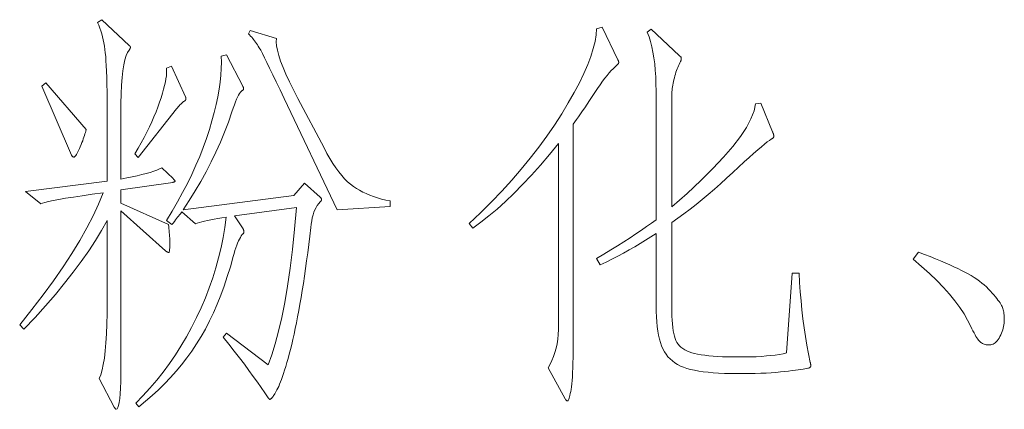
# Model space of a CAD drawing. Extents: x 0 to 1189, y 0 to 841.
# Tile 57 of 129: x 167.96 to 180.49, y 57.26 to 62.22. Entities that reach past the tile are written whole.
import ezdxf

# ---------------------------------------------------------------- set-up
doc = ezdxf.new("R2010")
doc.units = 0

msp = doc.modelspace()

# ---------------------------------------------------------------- linework, layer by layer
at = {"color": 7, "lineweight": 13}
for points in [[(169.91, 60.198), (169.915, 60.192), (169.92, 60.188), (169.924, 60.183), (169.927, 60.179), (169.93, 60.176), (169.932, 60.173), (169.934, 60.17), (169.936, 60.167), (169.936, 60.165), (169.937, 60.163), (169.936, 60.162), (169.935, 60.16), (169.934, 60.159), (169.932, 60.157), (169.929, 60.156), (169.925, 60.155), (169.921, 60.153), (169.916, 60.152), (169.911, 60.151), (169.905, 60.15), (169.245, 60.055), (169.245, 59.886), (169.852, 59.612), (169.855, 59.586), (169.858, 59.561), (169.86, 59.537), (169.862, 59.512), (169.864, 59.488), (169.865, 59.464), (169.867, 59.441), (169.867, 59.417), (169.868, 59.394), (169.868, 59.371), (169.868, 59.35), (169.868, 59.331), (169.867, 59.314), (169.866, 59.299), (169.865, 59.286), (169.863, 59.276), (169.862, 59.268), (169.86, 59.262), (169.857, 59.259), (169.855, 59.258), (169.852, 59.258), (169.849, 59.259), (169.846, 59.26), (169.842, 59.261), (169.838, 59.263), (169.834, 59.266), (169.83, 59.268), (169.825, 59.271), (169.82, 59.275), (169.815, 59.279), (169.245, 59.786), (169.245, 57.811), (169.245, 57.707), (169.243, 57.614), (169.24, 57.531), (169.236, 57.46), (169.231, 57.4), (169.224, 57.35), (169.217, 57.312), (169.208, 57.284), (169.198, 57.268), (169.187, 57.262), (169.185, 57.263), (169.183, 57.264), (169.18, 57.265), (169.178, 57.267), (169.175, 57.269), (169.172, 57.272), (169.17, 57.275), (169.167, 57.279), (169.164, 57.284), (169.161, 57.289), (168.971, 57.653), (168.99, 57.703), (169.007, 57.763), (169.022, 57.834), (169.035, 57.915), (169.046, 58.007), (169.055, 58.109), (169.062, 58.222), (169.067, 58.346), (169.07, 58.48), (169.071, 58.624), (169.071, 59.664), (169, 59.538), (168.922, 59.41), (168.836, 59.278), (168.741, 59.144), (168.639, 59.007), (168.529, 58.867), (168.411, 58.725), (168.285, 58.58), (168.152, 58.432), (168.01, 58.281), (167.957, 58.339), (168.111, 58.531), (168.255, 58.717), (168.387, 58.898), (168.509, 59.074), (168.621, 59.245), (168.722, 59.41), (168.812, 59.57), (168.891, 59.725), (168.96, 59.874), (169.018, 60.018), (168.879, 59.999), (168.753, 59.98), (168.641, 59.963), (168.542, 59.947), (168.456, 59.932), (168.383, 59.919), (168.324, 59.906), (168.278, 59.895), (168.246, 59.885), (168.226, 59.876), (168.031, 60.034), (169.071, 60.166), (169.071, 60.963), (169.071, 61.084), (169.07, 61.196), (169.069, 61.3), (169.067, 61.396), (169.065, 61.484), (169.062, 61.563), (169.059, 61.635), (169.056, 61.698), (169.052, 61.753), (169.047, 61.8), (169.042, 61.842), (169.036, 61.884), (169.028, 61.924), (169.02, 61.964), (169.011, 62.002), (169.001, 62.04), (168.989, 62.077), (168.977, 62.113), (168.964, 62.148), (168.949, 62.183), (169.002, 62.219), (169.351, 61.892), (169.354, 61.89), (169.356, 61.888), (169.359, 61.886), (169.361, 61.883), (169.363, 61.881), (169.364, 61.879), (169.365, 61.876), (169.366, 61.874), (169.366, 61.871), (169.367, 61.868), (169.366, 61.866), (169.366, 61.863), (169.365, 61.86), (169.364, 61.857), (169.363, 61.853), (169.361, 61.85), (169.359, 61.846), (169.356, 61.842), (169.354, 61.838), (169.351, 61.834), (169.331, 61.804), (169.313, 61.763), (169.297, 61.71), (169.283, 61.646), (169.271, 61.57), (169.262, 61.483), (169.255, 61.385), (169.249, 61.275), (169.246, 61.154), (169.245, 61.021), (169.245, 60.192), (169.32, 60.206), (169.389, 60.22), (169.454, 60.234), (169.514, 60.248), (169.568, 60.262), (169.618, 60.277), (169.663, 60.291), (169.703, 60.305), (169.738, 60.32), (169.768, 60.335)], [(172.676, 59.844), (172.001, 59.802), (171.325, 61.216), (171.272, 61.328), (171.224, 61.429), (171.18, 61.52), (171.14, 61.602), (171.105, 61.674), (171.074, 61.736), (171.048, 61.788), (171.026, 61.83), (171.008, 61.862), (170.995, 61.884), (170.984, 61.901), (170.972, 61.918), (170.961, 61.935), (170.949, 61.951), (170.936, 61.967), (170.924, 61.982), (170.911, 61.997), (170.898, 62.012), (170.885, 62.026), (170.871, 62.04), (170.892, 62.082), (171.225, 61.982), (171.223, 61.939), (171.227, 61.889), (171.238, 61.831), (171.256, 61.766), (171.28, 61.693), (171.311, 61.613), (171.348, 61.525), (171.392, 61.43), (171.442, 61.327), (171.499, 61.216), (171.832, 60.588), (171.87, 60.518), (171.908, 60.452), (171.945, 60.391), (171.983, 60.335), (172.021, 60.283), (172.058, 60.237), (172.095, 60.195), (172.133, 60.157), (172.17, 60.125), (172.207, 60.097), (172.245, 60.073), (172.285, 60.049), (172.327, 60.027), (172.37, 60.007), (172.416, 59.988), (172.464, 59.97), (172.514, 59.954), (172.566, 59.938), (172.62, 59.925), (172.676, 59.913)], [(175.575, 61.707), (175.577, 61.704), (175.578, 61.701), (175.58, 61.698), (175.581, 61.695), (175.583, 61.692), (175.584, 61.688), (175.584, 61.685), (175.585, 61.682), (175.585, 61.679), (175.585, 61.676), (175.585, 61.672), (175.584, 61.669), (175.582, 61.665), (175.58, 61.661), (175.577, 61.657), (175.574, 61.653), (175.57, 61.648), (175.565, 61.644), (175.56, 61.639), (175.554, 61.633), (175.534, 61.617), (175.512, 61.596), (175.489, 61.572), (175.464, 61.544), (175.438, 61.511), (175.41, 61.475), (175.38, 61.436), (175.349, 61.392), (175.316, 61.344), (175.282, 61.293), (175.247, 61.241), (175.214, 61.192), (175.182, 61.145), (175.152, 61.1), (175.124, 61.059), (175.097, 61.02), (175.072, 60.983), (175.048, 60.949), (175.025, 60.918), (175.005, 60.889), (175.005, 58.075), (175.004, 57.996), (175.003, 57.921), (175.002, 57.852), (175, 57.788), (174.998, 57.73), (174.995, 57.676), (174.992, 57.628), (174.988, 57.586), (174.983, 57.548), (174.978, 57.516), (174.973, 57.488), (174.968, 57.463), (174.963, 57.44), (174.958, 57.421), (174.953, 57.405), (174.948, 57.392), (174.944, 57.381), (174.939, 57.374), (174.935, 57.37), (174.931, 57.368), (174.928, 57.368), (174.926, 57.369), (174.924, 57.37), (174.921, 57.372), (174.919, 57.375), (174.916, 57.378), (174.913, 57.381), (174.91, 57.385), (174.907, 57.389), (174.904, 57.394), (174.688, 57.79), (174.713, 57.837), (174.735, 57.885), (174.755, 57.935), (174.772, 57.987), (174.787, 58.041), (174.799, 58.097), (174.808, 58.155), (174.814, 58.214), (174.818, 58.276), (174.82, 58.339), (174.82, 60.646), (174.702, 60.503), (174.587, 60.368), (174.473, 60.241), (174.361, 60.122), (174.251, 60.01), (174.143, 59.906), (174.036, 59.81), (173.931, 59.722), (173.828, 59.642), (173.727, 59.569), (173.679, 59.627), (173.824, 59.764), (173.963, 59.901), (174.096, 60.039), (174.223, 60.177), (174.344, 60.316), (174.459, 60.456), (174.568, 60.596), (174.671, 60.737), (174.768, 60.879), (174.859, 61.021), (174.943, 61.16), (175.018, 61.292), (175.084, 61.418), (175.141, 61.536), (175.19, 61.648), (175.23, 61.753), (175.26, 61.851), (175.283, 61.942), (175.296, 62.026), (175.3, 62.103), (175.374, 62.124)], [(177.882, 58.994), (177.888, 58.875), (177.896, 58.758), (177.906, 58.641), (177.917, 58.526), (177.93, 58.412), (177.946, 58.299), (177.963, 58.187), (177.981, 58.077), (178.002, 57.967), (178.024, 57.859), (178.025, 57.855), (178.026, 57.851), (178.027, 57.846), (178.028, 57.842), (178.028, 57.838), (178.029, 57.834), (178.029, 57.829), (178.029, 57.825), (178.029, 57.821), (178.029, 57.817), (178.029, 57.813), (178.029, 57.809), (178.028, 57.805), (178.026, 57.802), (178.024, 57.799), (178.022, 57.796), (178.019, 57.794), (178.016, 57.791), (178.012, 57.789), (178.008, 57.788), (178.002, 57.786), (177.991, 57.784), (177.976, 57.781), (177.956, 57.778), (177.932, 57.774), (177.904, 57.77), (177.871, 57.765), (177.834, 57.76), (177.793, 57.754), (177.747, 57.748), (177.697, 57.742), (177.644, 57.737), (177.587, 57.732), (177.527, 57.728), (177.463, 57.724), (177.395, 57.722), (177.324, 57.719), (177.249, 57.718), (177.171, 57.717), (177.09, 57.716), (177.008, 57.717), (176.931, 57.719), (176.857, 57.722), (176.788, 57.727), (176.722, 57.733), (176.661, 57.74), (176.603, 57.749), (176.549, 57.759), (176.499, 57.77), (176.454, 57.782), (176.411, 57.797), (176.371, 57.813), (176.334, 57.832), (176.299, 57.854), (176.268, 57.877), (176.238, 57.903), (176.212, 57.932), (176.188, 57.962), (176.166, 57.995), (176.147, 58.031), (176.131, 58.069), (176.116, 58.111), (176.103, 58.156), (176.092, 58.205), (176.082, 58.258), (176.074, 58.315), (176.068, 58.375), (176.064, 58.439), (176.061, 58.506), (176.06, 58.577), (176.06, 59.501), (175.994, 59.457), (175.927, 59.414), (175.859, 59.372), (175.789, 59.33), (175.719, 59.29), (175.647, 59.25), (175.574, 59.211), (175.499, 59.173), (175.424, 59.136), (175.348, 59.1), (175.3, 59.179), (175.394, 59.235), (175.484, 59.29), (175.57, 59.343), (175.652, 59.395), (175.73, 59.445), (175.804, 59.494), (175.874, 59.542), (175.94, 59.588), (176.002, 59.632), (176.06, 59.675), (176.06, 61.311), (176.059, 61.404), (176.056, 61.492), (176.05, 61.576), (176.043, 61.657), (176.033, 61.734), (176.02, 61.807), (176.006, 61.876), (175.989, 61.942), (175.971, 62.003), (175.949, 62.061), (175.997, 62.098), (176.356, 61.765), (176.361, 61.761), (176.365, 61.757), (176.369, 61.753), (176.373, 61.749), (176.376, 61.745), (176.378, 61.741), (176.38, 61.737), (176.381, 61.733), (176.382, 61.73), (176.382, 61.726), (176.382, 61.722), (176.382, 61.718), (176.381, 61.715), (176.381, 61.711), (176.38, 61.707), (176.379, 61.703), (176.377, 61.699), (176.376, 61.695), (176.374, 61.69), (176.372, 61.686), (176.362, 61.669), (176.353, 61.651), (176.345, 61.632), (176.336, 61.613), (176.328, 61.593), (176.32, 61.572), (176.313, 61.55), (176.306, 61.527), (176.299, 61.504), (176.293, 61.48), (176.287, 61.456), (176.281, 61.433), (176.276, 61.41), (176.272, 61.387), (176.269, 61.366), (176.266, 61.344), (176.264, 61.323), (176.262, 61.303), (176.261, 61.283), (176.261, 61.264), (176.261, 59.839), (176.455, 60.01), (176.63, 60.173), (176.785, 60.327), (176.921, 60.471), (177.037, 60.607), (177.134, 60.733), (177.211, 60.85), (177.269, 60.959), (177.308, 61.058), (177.327, 61.148), (177.396, 61.158), (177.544, 60.794), (177.547, 60.787), (177.549, 60.78), (177.552, 60.773), (177.554, 60.767), (177.556, 60.761), (177.557, 60.755), (177.558, 60.75), (177.559, 60.745), (177.559, 60.74), (177.56, 60.736), (177.559, 60.732), (177.558, 60.728), (177.557, 60.724), (177.555, 60.72), (177.552, 60.716), (177.548, 60.713), (177.544, 60.709), (177.539, 60.706), (177.534, 60.702), (177.528, 60.699), (177.505, 60.684), (177.476, 60.664), (177.442, 60.636), (177.401, 60.603), (177.355, 60.564), (177.303, 60.518), (177.245, 60.466), (177.182, 60.409), (177.112, 60.344), (177.037, 60.274), (176.959, 60.202), (176.881, 60.131), (176.803, 60.063), (176.725, 59.996), (176.648, 59.932), (176.57, 59.869), (176.493, 59.808), (176.415, 59.75), (176.338, 59.693), (176.261, 59.638), (176.261, 58.566), (176.261, 58.506), (176.263, 58.449), (176.266, 58.397), (176.269, 58.348), (176.274, 58.303), (176.28, 58.262), (176.287, 58.225), (176.295, 58.191), (176.304, 58.162), (176.314, 58.136), (176.326, 58.113), (176.34, 58.092), (176.357, 58.072), (176.377, 58.053), (176.4, 58.036), (176.425, 58.02), (176.452, 58.006), (176.483, 57.993), (176.516, 57.982), (176.551, 57.972), (176.59, 57.964), (176.633, 57.956), (176.68, 57.95), (176.731, 57.944), (176.786, 57.939), (176.845, 57.935), (176.908, 57.932), (176.975, 57.929), (177.046, 57.928), (177.121, 57.928), (177.197, 57.928), (177.269, 57.93), (177.337, 57.932), (177.403, 57.936), (177.465, 57.941), (177.523, 57.947), (177.578, 57.953), (177.63, 57.961), (177.678, 57.97), (177.723, 57.98), (177.792, 58.994)], [(171.584, 60.14), (171.784, 59.96), (171.787, 59.957), (171.79, 59.954), (171.792, 59.951), (171.794, 59.948), (171.796, 59.945), (171.798, 59.942), (171.799, 59.939), (171.8, 59.936), (171.8, 59.934), (171.8, 59.931), (171.8, 59.928), (171.8, 59.926), (171.799, 59.923), (171.798, 59.92), (171.796, 59.917), (171.794, 59.914), (171.792, 59.911), (171.79, 59.908), (171.787, 59.905), (171.784, 59.902), (171.765, 59.881), (171.747, 59.857), (171.731, 59.83), (171.717, 59.801), (171.704, 59.77), (171.692, 59.736), (171.683, 59.699), (171.675, 59.66), (171.668, 59.619), (171.663, 59.575), (171.65, 59.465), (171.637, 59.358), (171.624, 59.254), (171.611, 59.153), (171.597, 59.054), (171.583, 58.958), (171.569, 58.865), (171.555, 58.774), (171.54, 58.686), (171.526, 58.601), (171.511, 58.518), (171.496, 58.439), (171.481, 58.362), (171.466, 58.289), (171.451, 58.218), (171.436, 58.15), (171.421, 58.086), (171.406, 58.024), (171.39, 57.965), (171.375, 57.909), (171.36, 57.856), (171.345, 57.807), (171.331, 57.761), (171.317, 57.718), (171.304, 57.679), (171.291, 57.643), (171.278, 57.61), (171.266, 57.581), (171.255, 57.554), (171.243, 57.532), (171.232, 57.511), (171.223, 57.493), (171.213, 57.476), (171.205, 57.461), (171.197, 57.448), (171.19, 57.436), (171.184, 57.427), (171.178, 57.418), (171.173, 57.412), (171.169, 57.408), (171.166, 57.404), (171.162, 57.401), (171.159, 57.398), (171.156, 57.396), (171.153, 57.394), (171.151, 57.392), (171.149, 57.391), (171.146, 57.39), (171.145, 57.389), (171.143, 57.389), (171.141, 57.389), (171.139, 57.39), (171.137, 57.391), (171.135, 57.393), (171.133, 57.394), (171.131, 57.397), (171.128, 57.399), (171.125, 57.403), (171.122, 57.406), (171.119, 57.41), (171.077, 57.473), (171.032, 57.539), (170.984, 57.608), (170.932, 57.681), (170.876, 57.756), (170.818, 57.835), (170.756, 57.917), (170.69, 58.002), (170.621, 58.09), (170.549, 58.181), (170.591, 58.229), (171.119, 57.827), (171.167, 57.954), (171.211, 58.097), (171.254, 58.256), (171.294, 58.431), (171.332, 58.623), (171.367, 58.831), (171.4, 59.056), (171.43, 59.297), (171.458, 59.554), (171.483, 59.828), (170.692, 59.722), (170.802, 59.559), (170.804, 59.555), (170.806, 59.551), (170.808, 59.547), (170.809, 59.543), (170.81, 59.539), (170.811, 59.535), (170.812, 59.532), (170.813, 59.528), (170.813, 59.525), (170.813, 59.522), (170.813, 59.519), (170.812, 59.515), (170.811, 59.512), (170.81, 59.508), (170.808, 59.505), (170.805, 59.501), (170.803, 59.497), (170.799, 59.493), (170.796, 59.489), (170.792, 59.485), (170.779, 59.469), (170.767, 59.45), (170.755, 59.429), (170.743, 59.405), (170.731, 59.378), (170.72, 59.349), (170.708, 59.317), (170.697, 59.282), (170.686, 59.245), (170.676, 59.205), (170.64, 59.076), (170.601, 58.951), (170.561, 58.83), (170.517, 58.713), (170.472, 58.6), (170.424, 58.491), (170.374, 58.386), (170.321, 58.284), (170.266, 58.187), (170.209, 58.094), (170.148, 58.004), (170.085, 57.916), (170.019, 57.83), (169.95, 57.747), (169.878, 57.666), (169.803, 57.587), (169.725, 57.51), (169.643, 57.436), (169.559, 57.364), (169.472, 57.294), (169.435, 57.342), (169.527, 57.435), (169.616, 57.532), (169.702, 57.632), (169.784, 57.736), (169.863, 57.843), (169.939, 57.954), (170.011, 58.067), (170.08, 58.185), (170.146, 58.305), (170.209, 58.429), (170.267, 58.555), (170.321, 58.681), (170.37, 58.808), (170.415, 58.935), (170.455, 59.063), (170.49, 59.191), (170.521, 59.319), (170.547, 59.448), (170.569, 59.577), (170.586, 59.707), (170.532, 59.698), (170.481, 59.69), (170.433, 59.681), (170.389, 59.673), (170.348, 59.664), (170.311, 59.656), (170.277, 59.648), (170.246, 59.639), (170.219, 59.631), (170.195, 59.622), (170.021, 59.775), (170.012, 59.763), (170.003, 59.75), (169.992, 59.736), (169.981, 59.721), (169.968, 59.705), (169.955, 59.688), (169.941, 59.671), (169.927, 59.652), (169.911, 59.632), (169.894, 59.612), (169.826, 59.664), (169.899, 59.783), (169.968, 59.902), (170.032, 60.019), (170.093, 60.136), (170.15, 60.252), (170.202, 60.367), (170.251, 60.481), (170.295, 60.595), (170.336, 60.708), (170.372, 60.821), (170.405, 60.931), (170.433, 61.037), (170.458, 61.14), (170.479, 61.239), (170.496, 61.334), (170.509, 61.425), (170.518, 61.513), (170.523, 61.598), (170.525, 61.678), (170.523, 61.755), (170.591, 61.771), (170.797, 61.375), (170.799, 61.371), (170.801, 61.367), (170.803, 61.363), (170.804, 61.359), (170.805, 61.356), (170.806, 61.352), (170.807, 61.349), (170.807, 61.346), (170.808, 61.343), (170.808, 61.34), (170.808, 61.338), (170.807, 61.335), (170.806, 61.333), (170.805, 61.33), (170.804, 61.328), (170.802, 61.326), (170.8, 61.323), (170.798, 61.321), (170.795, 61.319), (170.792, 61.317), (170.781, 61.309), (170.77, 61.298), (170.758, 61.281), (170.745, 61.261), (170.732, 61.236), (170.719, 61.207), (170.705, 61.174), (170.691, 61.136), (170.675, 61.094), (170.66, 61.048), (170.615, 60.917), (170.566, 60.788), (170.513, 60.66), (170.456, 60.534), (170.396, 60.409), (170.332, 60.285), (170.264, 60.162), (170.192, 60.041), (170.116, 59.921), (170.037, 59.802), (171.446, 59.981)], [(170.069, 61.238), (170.07, 61.235), (170.071, 61.233), (170.071, 61.231), (170.072, 61.228), (170.073, 61.226), (170.073, 61.223), (170.073, 61.22), (170.074, 61.217), (170.074, 61.214), (170.074, 61.211), (170.074, 61.208), (170.073, 61.205), (170.071, 61.201), (170.069, 61.198), (170.067, 61.195), (170.063, 61.191), (170.06, 61.188), (170.055, 61.184), (170.05, 61.181), (170.045, 61.177), (170.039, 61.173), (170.032, 61.167), (170.024, 61.161), (170.016, 61.153), (170.007, 61.145), (169.998, 61.135), (169.987, 61.124), (169.976, 61.112), (169.965, 61.099), (169.952, 61.084), (169.467, 60.467), (169.425, 60.514), (169.466, 60.585), (169.505, 60.654), (169.542, 60.722), (169.576, 60.789), (169.609, 60.855), (169.639, 60.92), (169.667, 60.984), (169.693, 61.046), (169.717, 61.108), (169.739, 61.169), (169.758, 61.227), (169.775, 61.283), (169.79, 61.334), (169.802, 61.383), (169.812, 61.428), (169.819, 61.469), (169.825, 61.507), (169.827, 61.542), (169.828, 61.574), (169.826, 61.602), (169.889, 61.628)], [(168.802, 60.821), (168.798, 60.803), (168.794, 60.785), (168.788, 60.766), (168.782, 60.745), (168.775, 60.724), (168.767, 60.702), (168.759, 60.679), (168.749, 60.655), (168.739, 60.63), (168.728, 60.604), (168.717, 60.579), (168.706, 60.557), (168.696, 60.537), (168.687, 60.52), (168.679, 60.505), (168.671, 60.493), (168.665, 60.484), (168.658, 60.477), (168.653, 60.473), (168.649, 60.472), (168.644, 60.472), (168.641, 60.473), (168.637, 60.474), (168.633, 60.476), (168.63, 60.479), (168.627, 60.482), (168.624, 60.485), (168.622, 60.489), (168.619, 60.493), (168.617, 60.498), (168.237, 61.375), (168.29, 61.417)], [(179.402, 59.263), (179.477, 59.234), (179.549, 59.206), (179.617, 59.178), (179.682, 59.151), (179.742, 59.125), (179.8, 59.1), (179.854, 59.076), (179.904, 59.052), (179.95, 59.029), (179.993, 59.007), (180.034, 58.985), (180.072, 58.963), (180.109, 58.94), (180.144, 58.917), (180.177, 58.893), (180.209, 58.869), (180.239, 58.844), (180.267, 58.819), (180.293, 58.793), (180.318, 58.767), (180.341, 58.741), (180.362, 58.717), (180.381, 58.694), (180.399, 58.672), (180.414, 58.652), (180.428, 58.633), (180.44, 58.616), (180.45, 58.6), (180.459, 58.585), (180.466, 58.572), (180.471, 58.559), (180.476, 58.545), (180.48, 58.53), (180.484, 58.514), (180.487, 58.498), (180.49, 58.48), (180.492, 58.462), (180.494, 58.443), (180.494, 58.423), (180.495, 58.403), (180.494, 58.382), (180.493, 58.36), (180.49, 58.339), (180.486, 58.318), (180.481, 58.296), (180.475, 58.275), (180.468, 58.254), (180.459, 58.232), (180.45, 58.211), (180.439, 58.189), (180.428, 58.168), (180.416, 58.15), (180.404, 58.134), (180.392, 58.12), (180.379, 58.108), (180.365, 58.098), (180.351, 58.09), (180.337, 58.085), (180.322, 58.082), (180.307, 58.081), (180.292, 58.081), (180.278, 58.082), (180.264, 58.084), (180.251, 58.087), (180.239, 58.091), (180.227, 58.095), (180.216, 58.1), (180.205, 58.106), (180.195, 58.113), (180.186, 58.12), (180.177, 58.129), (180.167, 58.141), (180.156, 58.155), (180.145, 58.171), (180.134, 58.19), (180.122, 58.211), (180.109, 58.234), (180.096, 58.26), (180.082, 58.288), (180.067, 58.318), (180.028, 58.397), (179.982, 58.477), (179.928, 58.559), (179.866, 58.643), (179.797, 58.727), (179.719, 58.814), (179.634, 58.901), (179.542, 58.991), (179.441, 59.081), (179.333, 59.173)]]:
    msp.add_lwpolyline(points, close=True, dxfattribs=at)

doc.saveas('drawing.dxf')
